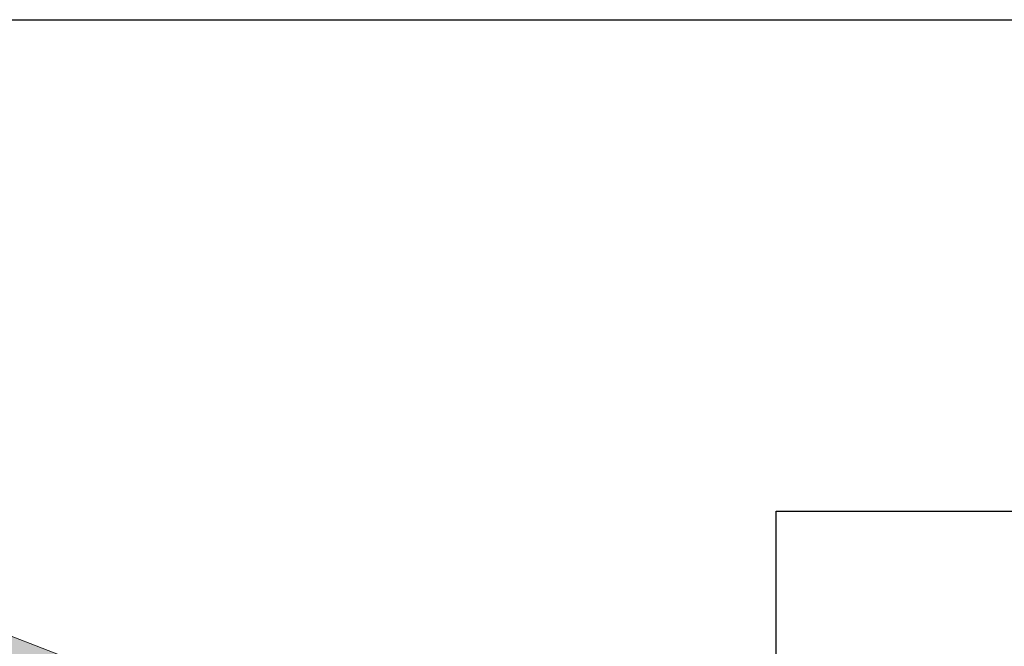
# Model space of a CAD drawing. Header units: metres. Extents: x 232559 to 234458, y 552925 to 554400.
# Tile 43 of 45: x 233244 to 233426, y 554285 to 554400. Entities that reach past the tile are written whole.
import ezdxf

# ---------------------------------------------------------------- set-up
doc = ezdxf.new("R2010")
doc.units = ezdxf.units.M
doc.layers.get('Defpoints').update_dxf_attribs({"color": 241})
doc.layers.add('N-WE-VH-VERHARDING_PUIN-A', color=251, linetype='Continuous', lineweight=9)
doc.layers.add('N-WE-VH-VERHARDING_PUIN-GD', color=251, linetype='Continuous', lineweight=13)

msp = doc.modelspace()

# ---------------------------------------------------------------- hatches: boundary and pattern name
at = {"layer": 'N-WE-VH-VERHARDING_PUIN-A'}
h = msp.add_hatch(dxfattribs=at)
h.set_pattern_fill('AVH-BOUWWEG-SO', color=256, scale=0.2, angle=-90, pattern_type=2)
h.set_pattern_definition([(315, (0, 0), (0.7071067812, 0.7071067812), [0.3, -0.3]), (45, (0.2, -3e-17), (-0.7071067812, 0.7071067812), [0.3, -0.3])])
edge = h.paths.add_edge_path()
edge.add_arc((233350.247, 554247.346), 6, 244.41683, 283.01895, ccw=False)
edge.add_line((233347.657, 554241.934), (233312.871, 554258.588))
edge.add_line((233312.871, 554258.588), (233298.635, 554265.067))
edge.add_line((233298.635, 554265.067), (233271.462, 554275.102))
edge.add_line((233271.462, 554275.102), (233228.276, 554291.865))
edge.add_arc((233221.039, 554273.22), 20, 68.78619, 100.71711)
edge.add_arc((233273.676, 553995.1), 303.057, 100.71711, 116.18905)
edge.add_line((233139.927, 554267.046), (233142.104, 554262.545))
edge.add_arc((233273.676, 553995.1), 298.057, 115.81093, 116.19539, ccw=False)
edge.add_arc((233146.078, 554258.921), 5, 47.87876, 115.81093, ccw=False)
edge.add_line((233149.432, 554262.629), (233162.359, 554250.94))
edge.add_line((233162.359, 554250.94), (233165.713, 554254.648))
edge.add_line((233165.713, 554254.648), (233156.441, 554263.032))
edge.add_arc((233159.794, 554266.741), 5, 112.79122, 227.87876, ccw=False)
edge.add_arc((233273.117, 553997.042), 297.539, 102.82788, 112.79122, ccw=False)
edge.add_arc((233218.157, 554238.403), 50, 68.78619, 102.82788, ccw=False)
edge.add_line((233236.25, 554285.015), (233270.196, 554271.839))
edge.add_arc((233268.387, 554267.178), 5, -36.95325, 68.78619, ccw=False)
edge.add_line((233272.382, 554264.172), (233264.868, 554254.183))
edge.add_line((233264.868, 554254.183), (233268.863, 554251.177))
edge.add_line((233268.863, 554251.177), (233279.08, 554264.758))
edge.add_arc((233283.075, 554261.752), 5, 69.73106, 143.04675, ccw=False)
edge.add_line((233284.808, 554266.442), (233297.302, 554261.828))
edge.add_line((233297.302, 554261.828), (233311.39, 554255.416))
edge.add_line((233311.39, 554255.416), (233332.357, 554245.378))
edge.add_arc((233329.766, 554239.966), 6, -63.39129, 64.41683, ccw=False)
edge.add_arc((233370.973, 554157.711), 86, 109.16769, 116.60871, ccw=False)
edge.add_arc((233370.973, 554157.711), 86, 103.01895, 109.16769, ccw=False)

# ---------------------------------------------------------------- linework, layer by layer
at = {"layer": 'Defpoints'}
msp.add_lwpolyline([(232867.833, 552964.495), (232867.833, 554400.495), (233536.333, 554400.495), (233536.333, 552964.495)], close=True, dxfattribs=at)
at = {"layer": 'Defpoints', "flags": 128}
msp.add_lwpolyline([(233383.395, 554309.67), (233462.139, 554309.67), (233462.139, 554244.087), (233456.007, 554216.919), (233456.007, 554161.666), (233383.395, 554161.666)], close=True, dxfattribs=at)
at = {"layer": 'N-WE-VH-VERHARDING_PUIN-GD', "flags": 128}
msp.add_lwpolyline([(233236.25, 554285.015), (233270.196, 554271.839, -0.4971629), (233272.382, 554264.172), (233264.868, 554254.183), (233268.863, 554251.177), (233279.08, 554264.758, -0.3312785), (233284.808, 554266.442), (233297.302, 554261.828), (233311.39, 554255.416), (233332.357, 554245.378, -0.6237058), (233332.454, 554234.602, -0.032479), (233342.736, 554238.943, -0.0268354), (233351.599, 554241.5, -0.1700446), (233347.657, 554241.934), (233312.871, 554258.588), (233298.635, 554265.067), (233271.462, 554275.102), (233228.276, 554291.865, 0.1402335)], format="xyb", dxfattribs=at)

doc.saveas('drawing.dxf')
